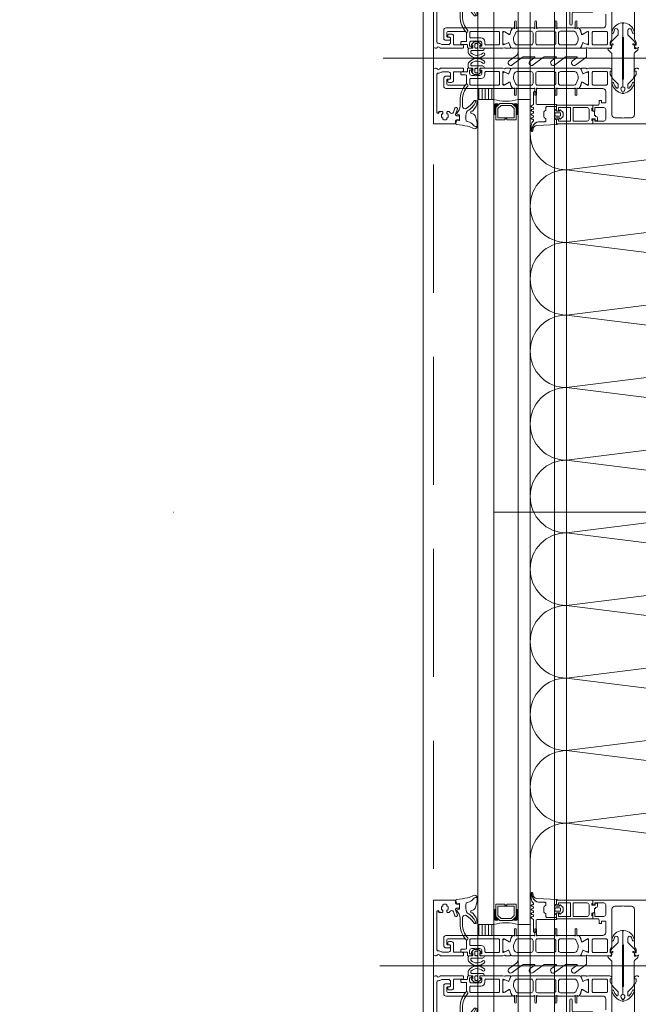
# Model space of a CAD drawing. Header units: millimetres. Extents: x 213386 to 459888, y 74252 to 208052.
# Tile 72 of 256: x 372837 to 373143, y 152288 to 152776. Entities that reach past the tile are written whole.
import ezdxf

# ---------------------------------------------------------------- set-up
doc = ezdxf.new("R2010")
doc.units = ezdxf.units.MM
doc.linetypes.add('ČERCHOVANÁ', pattern=[25.4, 12.7, -6.35, 0, -6.35])
doc.linetypes.add('ČÁRKOVANÁ', pattern=[19.05, 12.7, -6.35])
doc.layers.add('FASÁDA DETAILNÍ', color=255, linetype='Continuous', lineweight=0)
doc.layers.add('OSY', color=255, linetype='Continuous', lineweight=0)

# ---------------------------------------------------------------- blocks, each defined once
blk = doc.blocks.new('244748_a')
blk.add_lwpolyline([(8.32, -1.69, 0.082248), (6.34, -0.9, -1.09695), (6.94, -0.1, -0.315353), (11.26, -5.15, -0.480529), (10.87, -5.64), (4.27, -5.64), (4.08, -5.45), (-16.53, -5.45), (-16.72, -5.64), (-20.43, -5.64, 0.574019), (-21.93, -4.78), (-22.99, -5.4, 0.524827), (-22.99, -5.9), (-21.93, -6.52, 0.574021), (-20.43, -5.66), (-16.72, -5.66), (-16.53, -5.85), (4.08, -5.85), (4.27, -5.66), (10.87, -5.66, -0.480529), (11.26, -6.15, -0.326229), (6.88, -11.09, -1.09695), (6.28, -10.3, 0.081457), (8.32, -9.61, 0.599203), (7.48, -8.05), (5.52, -8.05, 0.198965), (5.17, -8.2), (2.22, -11.15), (0.93, -12.01, -0.738038), (0.51, -11.62), (0.87, -11, 1), (0.35, -10.7), (0, -11.3), (-0.98, -11.3, 0.619205), (-1.45, -12.06), (-1.28, -12.43, -0.808139), (-2.04, -13.04), (-3.63, -11.44, 0.198906), (-4.34, -11.15), (-14.99, -11.15, -0.198936), (-16.76, -10.42), (-18.98, -8.2, 0.198942), (-19.33, -8.05), (-20.67, -8.05, 0.500217), (-21.09, -8.73, 0.122037), (-18.5, -10.27, -1.093735), (-19.1, -11.07, -0.240768), (-23.7, -6.07, -0.106226), (-23.7, -5.23, -0.256232), (-19, -0.13, -1.093735), (-18.4, -0.92, 0.116856), (-21.09, -2.57, 0.500217), (-20.67, -3.25), (-19.33, -3.25, 0.198942), (-18.98, -3.1), (-16.75, -0.88, -0.198936), (-14.99, -0.15), (-4.34, -0.15, 0.198907), (-3.63, 0.14), (-2.04, 1.74, -0.808139), (-1.28, 1.13), (-1.45, 0.76, 0.619205), (-0.98, 0), (0, 0), (0.35, -0.6, 1), (0.87, -0.3), (0.51, 0.32, -0.738038), (0.93, 0.71), (2.22, -0.15), (5.17, -3.1, 0.198965), (5.52, -3.25), (7.48, -3.25, 0.599203)], format="xyb", close=True)
blk = doc.blocks.new('284336')
for points in [[(-0.7, -9.6), (-10, -9.6, 0.414511), (-10.51, -10.11), (-10.51, -15.51, -1), (-11.69, -15.51), (-11.69, -9.6), (-12.69, -8.95, -0.668884), (-12.6, -8.23), (-11.99, -8.01, 0.766384), (-11.99, -7.21), (-12.6, -6.99, -0.76831), (-12.6, -6.23), (-11.99, -6.01, 0.766384), (-11.99, -5.21), (-12.6, -4.99, -0.76831), (-12.6, -4.23), (-11.99, -4.01, 0.766384), (-11.99, -3.21), (-12.6, -2.99, -0.877523), (-12.5, -2.22), (-12.1, -2.22, 0.698129), (-11.83, -1.5, -0.220231), (-12.89, 0.78), (-12.89, 3.45, -0.157143), (-12.82, 3.68), (-12.69, 3.42, -0.067482), (-12.48, 2.53, 0.393136), (-8.66, -1.02), (-6.1, -1.02, -0.414214), (-5.61, -1.51), (-5.61, -2.22, -0.267949), (-5.85, -2.65), (-6.35, -2.93, 0.267949), (-6.61, -3.38), (-6.61, -5.84, 0.267949), (-6.35, -6.29), (-5.85, -6.57, -0.267949), (-5.61, -7), (-5.61, -8.11, 0.414215), (-5.1, -8.62), (-0.41, -8.62), (-0.41, -9.31, -0.414212), (-0.7, -9.6)], [(-0.41, 0), (-0.41, -2, 0.990243), (-0.4, -3.02), (0.9, -3.02, 0.414214), (1.21, -2.71), (1.21, -2.61, -0.668123), (1.71, -2.4), (2.75, -3.45, -0.199004), (2.89, -3.79), (2.89, -5.43, -0.199038), (2.75, -5.77), (1.71, -6.82, -0.668191), (1.21, -6.61), (1.21, -6.51, 0.414214), (0.9, -6.2), (-0.4, -6.2, 0.990269), (-0.41, -7.22), (-0.41, -8.6), (-5.1, -8.6, -0.414215), (-5.59, -8.11), (-5.59, -7, 0.267949), (-5.84, -6.56), (-6.34, -6.27, -0.267949), (-6.59, -5.84), (-6.59, -3.38, -0.267949), (-6.34, -2.95), (-5.84, -2.66, 0.267949), (-5.59, -2.22), (-5.59, -1.51, 0.414214), (-6.1, -1), (-8.66, -1, -0.393156), (-12.46, 2.53, 0.067572), (-12.67, 3.43), (-12.8, 3.7, -0.637545), (-12.12, 3.53), (-11.92, 2.53, 0.344315), (-10.06, 0.91), (0, 0.38, -0.406913), (0.39, 0), (-0.41, 0)], [(1.7, -4.31, 0.414235), (1.2, -3.81), (-0.7, -3.81, 0.414214), (-1.2, -4.31), (-1.2, -4.91, 0.414214), (-0.7, -5.41), (1.2, -5.41, 0.414235), (1.7, -4.91), (1.7, -4.31)]]:
    blk.add_lwpolyline(points, format="xyb", close=True)
blk = doc.blocks.new('nesystémový nástavec 18')
for p, q in [((-18, 6.8), (-18, 8.8)), ((-17.5, 9.3), (-15.36, 9.3)), ((-17, 6.3), (-17.5, 6.3)), ((-11, 8), (-17, 8)), ((-17, 8), (-17, 6.3)), ((-15.36, 9.3), (0, 9.3)), ((-11, 1.3), (-11, 8)), ((-2.8, 8), (-9.7, 8)), ((-9.7, 1.3), (-9.7, 8)), ((-1.8, 2.3), (-1.8, 7)), ((-0.5, 7.3), (-0.5, 6.8)), ((0, 9.3), (0, 7.8)), ((0, 6.3), (0.55, 6.3)), ((0.55, 6.3), (0.95, 5.9)), ((0.95, 5.9), (0.95, 4.8)), ((-18, 0.5), (-18, 1.8)), ((-17.5, 2.3), (-17, 2.3)), ((-1.8, 0), (-17.5, 0)), ((-17, 2.3), (-17, 1.3)), ((-17, 1.3), (-11, 1.3)), ((-9.7, 1.3), (-2.8, 1.3)), ((0, 0), (-1.8, 0)), ((-0.4, 2.23), (-0.5, 2.04)), ((-0.5, 2.04), (-0.5, 2)), ((1.2, 2.44), (0, 2.44)), ((0, 1.5), (0, 0)), ((0.95, 4.8), (0.95, 4.14)), ((0.95, 4.14), (1.2, 4.14)), ((1.2, 1.85), (1.2, 2.44)), ((1.4, 3.94), (1.4, 3.84)), ((1.6, 3.64), (1.6, 3.64)), ((1.8, 1.37), (1.7, 1.35)), ((2.25, 1.63), (1.8, 1.37)), ((2.4, 2.84), (2.4, 1.89))]:
    blk.add_line(p, q)
for centre, radius, start, end in [((-17.5, 8.8), 0.5, 90, 180), ((-17.5, 6.8), 0.5, 180.0012, 269.9988), ((-15.36, 9.8), 0.5, 270, 270.084), ((-2.8, 7), 1, 0, 90), ((0, 7.3), 0.5, 89.9955, 180.0071), ((0, 6.8), 0.5, 179.9949, 270.006), ((-17.5, 1.8), 0.5, 89.999, 180.0002), ((-17.5, 0.5), 0.5, 180, 270), ((-2.8, 2.3), 1, 270, 0), ((0, 2), 0.5, 179.9716, 270.0327), ((0, 1.94), 0.5, 89.9975, 144.0007), ((0.75, 4.8), 0.2, 359.9656, 0.0344), ((1.2, 3.94), 0.2, 359.9707, 90.0249), ((1.7, 1.85), 0.5, 179.9991, 270), ((1.6, 3.84), 0.2, 179.9737, 270.035), ((1.6, 2.84), 0.8, 0.0065, 89.9919), ((2.1, 1.89), 0.3, 299.9815, 0.0183)]:
    blk.add_arc(centre, radius, start, end)
blk = doc.blocks.new('433270')
blk.add_lwpolyline([(1, 0, 0.414364), (0, -1), (0, -1.4, 0.255924), (0.23, -1.83, -0.547723), (0.23, -3.17, 0.255924), (0, -3.6), (0, -14.6, 0.414214), (0.3, -14.9), (1.2, -14.9, 0.414214), (1.7, -14.4), (1.7, -10.3, -0.414214), (2, -10), (6, -10, 0.414248), (7, -9), (7, -7.7, 0.414179), (6.5, -7.2), (5.7, -7.2, 0.414232), (5.4, -7.5), (5.4, -8.2, -0.414198), (5.1, -8.5), (2.8, -8.5, -0.414204), (1.8, -7.5), (1.8, -4.49, -0.147432), (1.97, -3.94, 0.147461), (2.4, -2.5), (2.4, -2.3, -0.414214), (2.9, -1.8), (21.87, -1.8, -0.668178), (22.22, -2.65), (22.16, -2.72, 1), (21.59, -3.29), (21.52, -3.35, 0.198912), (21.38, -3.71), (21.38, -4.05, 0.414214), (22.08, -4.75), (22.38, -4.75, 0.576988), (22.64, -4.3, -0.311246), (24.56, -4.3, 0.576988), (24.82, -4.75), (25.3, -4.75, -0.260065), (25.3, -6.65), (24.82, -6.65, 0.576988), (24.56, -7.1, -0.311246), (22.64, -7.1, 0.576988), (22.38, -6.65), (22.08, -6.65, 0.414214), (21.38, -7.35), (21.38, -7.61, 0.267949), (21.63, -8.04), (21.89, -8.2, -0.637047), (21.73, -10), (19.83, -10.7, 0.315299), (19.5, -11.17), (19.5, -11.49, 0.520567), (20.17, -11.96), (22.83, -10.99, -0.520567), (23.5, -11.46), (23.5, -12.5, 0.414062), (24, -13), (25, -13, 0.414186), (25.5, -12.5), (25.5, -11.5, -0.414182), (26, -11), (27, -11, 0.414214), (27.5, -10.5), (27.5, -0.5, 0.414214), (27, 0), (1, 0)], format="xyb", close=True)
blk = doc.blocks.new('284325')
for points in [[(0.84, -5.23, -0.560316), (0.94, -4.73), (1.94, -4.36, 0.3153), (2.14, -4.08), (2.14, -1.89, 0.451558), (1.8, -1.59), (0.9, -1.7, -0.399586), (0.57, -1.46), (0.3, -0.07, -0.415977), (0.53, 0.29, 0.024107), (6.15, 1.24, 0.076636), (8.99, 2.34, -0.577615), (10.79, 1.3), (10.02, 1.37, 0.283171), (9.08, 0.9, -0.168429), (7.07, -0.74), (5.9, -1.16, 0.315302), (5.24, -2.1), (5.24, -4.21, 0.269719), (6.76, -6.82, -0.194797), (10.18, -11.53, -0.342663), (9.17, -11.17, 0.119207), (5.43, -7.59, 0.578571), (3.63, -8.62), (3.63, -11.77, 0.176415), (6.16, -18.72, -1), (5.24, -19.49, -0.176415), (2.43, -11.77), (2.43, -8.89, 0.208286), (0.84, -5.23)], [(8.95, -6.65), (10.32, -8.78, -0.134555), (10.79, -10.63, -0.339795), (10.19, -11.53, 0.194788), (6.76, -6.81, -0.269736), (5.25, -4.21), (5.25, -2.1, -0.315302), (5.9, -1.17), (7.07, -0.74, 0.168429), (9.09, 0.89, -0.283167), (10.01, 1.36), (10.79, 1.29), (10.79, -0.74, -0.070852), (10.71, -1.3), (9.95, -3.93, -0.241839), (9.08, -4.83), (7.93, -5.22, 0.836024), (8.08, -6.19), (8.11, -6.19, -0.255349), (8.95, -6.65)]]:
    blk.add_lwpolyline(points, format="xyb", close=True)
blk = doc.blocks.new('*U4004')
for points in [[(0, 0, 0.414243), (0.1, 0.1), (0, 0.9, -1.0001), (0.2, 0.9), (0.1, 0.1, 0.414228), (0.2, 0, 0.414228)], [(0.2, 0, 0.414243), (0.3, 0.1), (0.2, 0.9, -1.0001), (0.4, 0.9), (0.3, 0.1, 0.414228), (0.4, 0, 0.414228)], [(0.4, 0, 0.414243), (0.5, 0.1), (0.4, 0.9, -1.0001), (0.6, 0.9), (0.5, 0.1, 0.414228), (0.6, 0, 0.414228)], [(0.6, 0, 0.414243), (0.7, 0.1), (0.6, 0.9, -1.0001), (0.8, 0.9), (0.7, 0.1, 0.414228), (0.8, 0, 0.414228)], [(0.8, 0, 0.414243), (0.9, 0.1), (0.8, 0.9, -1.0001), (1, 0.9), (0.9, 0.1, 0.414228), (1, 0, 0.414228)], [(1, 0, 0.414243), (1.1, 0.1), (1, 0.9, -1.0001), (1.2, 0.9), (1.1, 0.1, 0.414228), (1.2, 0, 0.414228)], [(1.2, 0, 0.414243), (1.3, 0.1), (1.2, 0.9, -1.0001), (1.4, 0.9), (1.3, 0.1, 0.414228), (1.4, 0, 0.414228)], [(1.4, 0, 0.414243), (1.5, 0.1), (1.4, 0.9, -1.0001), (1.6, 0.9), (1.5, 0.1, 0.414228), (1.6, 0, 0.414228)], [(1.6, 0, 0.414243), (1.7, 0.1), (1.6, 0.9, -1.0001), (1.8, 0.9), (1.7, 0.1, 0.414228), (1.8, 0, 0.414228)], [(1.8, 0, 0.414243), (1.9, 0.1), (1.8001, 0.9, -1.0001), (2, 0.9), (1.9001, 0.1, 0.414228), (2, 0, 0.414228)]]:
    blk.add_lwpolyline(points, format="xyb")
blk = doc.blocks.new('288126')
for points in [[(-16.5, 0), (16.5, 0)], [(-21.36, -6.34), (-17.8, -3.69)], [(-14.71, -4.5), (-19.87, -8.34)], [(-17, -2.08), (-17, -0.5)], [(-8.83, -4.3), (-14.11, -4.3)], [(-10.96, -6.34), (-8.71, -4.66)], [(-4.31, -4.5), (-9.47, -8.34)], [(1.81, -4.3), (-3.71, -4.3)], [(-0.35, -6.36), (1.93, -4.66)], [(6.33, -4.5), (1.14, -8.37)], [(12.21, -4.3), (6.93, -4.3)], [(10.05, -6.36), (12.33, -4.66)], [(16.6, -4.6), (11.54, -8.37)], [(17, -0.5), (17, -3.8)]]:
    blk.add_lwpolyline(points)
for centre, radius, start, end in [((16.5, -0.5), 0.5, 0, 90), ((-16.5, -0.5), 0.5, 90, 180), ((16, -3.8), 1, 306.7059, 0), ((-20.61, -7.34), 1.25, 126.7059, 306.7059), ((-10.21, -7.34), 1.25, 126.7059, 306.7059), ((0.4, -7.37), 1.25, 126.7059, 306.7059), ((10.8, -7.37), 1.25, 126.7059, 306.7059)]:
    blk.add_arc(centre, radius, start, end)
at = {"extrusion": (0, 0, -1)}
for centre, radius, start, end in [((19, -2.08), 2, 180, 233.2941), ((14.11, -5.3), 1, 53.2941, 90), ((8.83, -4.5), 0.2, 90, 233.2941), ((3.71, -5.3), 1, 53.2941, 90), ((-1.81, -4.5), 0.2, 90, 233.2941), ((-6.93, -5.3), 1, 53.2941, 90), ((-12.21, -4.5), 0.2, 90, 233.2941)]:
    blk.add_arc(centre, radius, start, end, dxfattribs=at)
blk = doc.blocks.new('246426')
for points in [[(-1.84, 0.64), (-2.86, -0.38, 0.198926), (-3.15, -1.09), (-3.15, -2.31, 0.198926), (-2.86, -3.02), (-1.84, -4.04, 0.637051), (-1.5, -3.92), (-1.45, -3.4), (-0.3, -3.4, -0.41484), (0, -3.7), (0, -5.19, 0.414232), (0.5, -5.69), (2.14, -5.69, 0.071862), (2.2, -5.68, 0.157876), (3.73, -4.64, 0.360336), (3.48, 2.39, 0.964062), (2.54, 1.48, -0.403385), (2.25, -4.34, -0.190964), (2.11, -4.39), (1.7, -4.39, -0.414214), (1.2, -3.89), (1.2, 1.31, 0.414201), (0.2, 2.31), (0, 2.31), (0, 0.3, -0.414214), (-0.3, 0), (-1.45, 0), (-1.5, 0.52, 0.637051), (-1.84, 0.64)], [(-2.25, -1.4, -0.414214), (-1.85, -1), (-0.4, -1, -0.414214), (0, -1.4), (0, -2, -0.414214), (-0.4, -2.4), (-1.85, -2.4, -0.414214), (-2.25, -2), (-2.25, -1.4)]]:
    blk.add_lwpolyline(points, format="xyb", close=True)

msp = doc.modelspace()

# ---------------------------------------------------------------- hatches: boundary and pattern name
at = {"layer": 'FASÁDA DETAILNÍ'}
h = msp.add_hatch(dxfattribs=at)
h.set_pattern_fill('ANSI31', color=256, scale=0.5, angle=585)
h.set_pattern_definition([(270, (440451.9952, 142422.2332), (1.5875, -8e-16), [])])
h.paths.add_polyline_path([(373071.638, 152736.654), (373071.638, 152742.154), (373063.638, 152742.154), (373063.638, 152736.654)])
h = msp.add_hatch(dxfattribs=at)
h.set_pattern_fill('ANSI31', color=256, scale=0.5, angle=585)
h.set_pattern_definition([(270, (440451.9952, 142007.7333), (1.5875, -8e-16), [])])
h.paths.add_polyline_path([(373071.638, 152322.154), (373071.638, 152327.655), (373063.638, 152327.655), (373063.638, 152322.154)])

# ---------------------------------------------------------------- linework, layer by layer
for p, q in [((373036.638, 145492.154), (373036.638, 169172.154)), ((373063.638, 145492.154), (373063.638, 169172.154)), ((373071.638, 169172.154), (373071.638, 145492.154)), ((373083.638, 145492.154), (373083.638, 169172.154)), ((373089.638, 169172.154), (373089.638, 145492.154)), ((373101.638, 145492.154), (373101.638, 169172.154)), ((373107.638, 169172.154), (373107.638, 145492.154)), ((373016.692, 152757.154), (373384.93, 152757.154)), ((373063.638, 152327.655), (373063.638, 152736.654)), ((373063.638, 152736.654), (373071.638, 152736.654)), ((373071.638, 152736.654), (373071.638, 152327.655)), ((373083.638, 152327.655), (373083.638, 152736.654)), ((373089.638, 152736.654), (373083.638, 152736.654)), ((373089.638, 152736.654), (373089.638, 152327.655)), ((373071.638, 152327.655), (373063.638, 152327.655)), ((373089.638, 152327.655), (373083.638, 152327.655)), ((373340.762, 152307.154), (373015.071, 152307.154))]:
    msp.add_line(p, q, dxfattribs=at)
at = {"layer": 'FASÁDA DETAILNÍ', "linetype": 'ČÁRKOVANÁ', "ltscale": 5}
msp.add_line((373041.638, 145497.154), (373041.638, 169167.154), dxfattribs=at)
at = {"layer": 'FASÁDA DETAILNÍ'}
for points in [[(373127.138, 152778.955), (373127.138, 152773.656, -0.4141667), (373125.638, 152772.156), (373118.641, 152772.154), (373114.54, 152772.155, 0.5773503), (373114.194, 152771.555), (373114.692, 152770.692), (373115.12, 152769.199, 0.4887011), (373115.559, 152769.023), (373118.025, 152770.454), (373118.446, 152770.454, -0.4325656), (373118.641, 152770.254), (373118.641, 152763.95, -0.5483974), (373118.359, 152763.764), (373115.975, 152764.833, 0.4253361), (373115.708, 152764.725), (373114.892, 152762.702, 0.5315629), (373115.262, 152762.152), (373117.327, 152762.152, 0.2313061), (373117.563, 152762.268, -0.3061853), (373117.883, 152762.372), (373118.641, 152762.154), (373129.144, 152762.154, 0.4142136), (373130.144, 152763.154), (373130.144, 152763.654), (373129.344, 152763.654), (373129.344, 152765.154), (373130.004, 152766.298, 0.1316504), (373130.138, 152766.798), (373130.138, 152785.163, -0.4142136)], [(373141.338, 152785.163), (373141.338, 152766.798, 0.1316504), (373141.472, 152766.298), (373142.133, 152765.154), (373142.133, 152763.654), (373141.333, 152763.654), (373141.333, 152763.154, 0.4142136), (373142.333, 152762.154), (373142.838, 152762.154, 0.4142136), (373143.338, 152762.654)], [(373269.638, 152724.654), (373121.138, 152724.654, -0.4142136), (373120.638, 152725.154), (373120.638, 152726.454, -0.4142197), (373121.138, 152726.954), (373121.638, 152726.954), (373121.638, 152725.954), (373126.138, 152725.954, 0.4142136), (373127.138, 152726.954), (373127.138, 152731.654, 0.4142136), (373126.138, 152732.654), (373121.638, 152732.654), (373121.638, 152730.954), (373121.138, 152730.954, -0.4142012), (373120.638, 152731.454), (373120.638, 152733.454, -0.4142136), (373121.138, 152733.954), (373123.282, 152733.954, 0.4142136), (373123.782, 152734.454), (373123.782, 152736.254), (373125.033, 152736.254), (373125.033, 152735.054), (373126.838, 152735.054, 0.4142136), (373127.138, 152735.354), (373127.138, 152740.653, 0.4141667), (373125.638, 152742.153), (373118.641, 152742.154), (373114.54, 152742.154, -0.5773503), (373114.194, 152742.754), (373114.692, 152743.617), (373115.12, 152745.11, -0.4887011), (373115.559, 152745.286), (373118.025, 152743.854), (373118.446, 152743.854, 0.4325656), (373118.641, 152744.054), (373118.641, 152750.359, 0.5483974), (373118.359, 152750.545), (373115.975, 152749.476, -0.4253361), (373115.708, 152749.584), (373114.892, 152751.607, -0.5315629), (373115.262, 152752.157), (373117.327, 152752.157, -0.2313061), (373117.563, 152752.041, 0.3061853), (373117.883, 152751.937), (373118.641, 152752.154), (373129.144, 152752.154, -0.4142136), (373130.144, 152751.154), (373130.144, 152750.654), (373129.344, 152750.654), (373129.344, 152749.154), (373130.004, 152748.011, -0.1316504), (373130.138, 152747.511), (373130.138, 152729.146, 0.4142136), (373131.638, 152727.646), (373135.139, 152727.646, 0.3999851), (373136.139, 152727.646), (373139.838, 152727.646, 0.4142136), (373141.338, 152729.146), (373141.338, 152747.511, -0.1316504), (373141.472, 152748.011), (373142.133, 152749.154), (373142.133, 152750.654), (373141.333, 152750.654), (373141.333, 152751.154, -0.4142136), (373142.333, 152752.154), (373142.838, 152752.154, -0.4142136), (373143.338, 152751.654)], [(373269.638, 152339.654), (373121.138, 152339.654, 0.4142136), (373120.638, 152339.154), (373120.638, 152337.854, 0.4142197), (373121.138, 152337.354), (373121.638, 152337.354), (373121.638, 152338.354), (373126.138, 152338.354, -0.4142136), (373127.138, 152337.354), (373127.138, 152332.654, -0.4142136), (373126.138, 152331.654), (373121.638, 152331.654), (373121.638, 152333.354), (373121.138, 152333.354, 0.4142012), (373120.638, 152332.854), (373120.638, 152330.854, 0.4142136), (373121.138, 152330.354), (373123.282, 152330.354, -0.4142136), (373123.782, 152329.854), (373123.782, 152328.055), (373125.033, 152328.055), (373125.033, 152329.255), (373126.838, 152329.255, -0.4142136), (373127.138, 152328.955), (373127.138, 152323.656, -0.4141667), (373125.638, 152322.156), (373118.641, 152322.154), (373114.54, 152322.155, 0.5773503), (373114.194, 152321.555), (373114.692, 152320.692), (373115.12, 152319.199, 0.4887011), (373115.559, 152319.023), (373118.025, 152320.454), (373118.446, 152320.454, -0.4325656), (373118.641, 152320.254), (373118.641, 152313.95, -0.5483974), (373118.359, 152313.764), (373115.975, 152314.833, 0.4253361), (373115.708, 152314.725), (373114.892, 152312.702, 0.5315629), (373115.262, 152312.152), (373117.327, 152312.152, 0.2313061), (373117.563, 152312.268, -0.3061853), (373117.883, 152312.372), (373118.641, 152312.154), (373129.144, 152312.154, 0.4142136), (373130.144, 152313.154), (373130.144, 152313.654), (373129.344, 152313.654), (373129.344, 152315.154), (373130.004, 152316.298, 0.1316504), (373130.138, 152316.798), (373130.138, 152335.163, -0.4142136), (373131.638, 152336.663), (373135.139, 152336.663, -0.3999851), (373136.139, 152336.663), (373139.838, 152336.663, -0.4142136), (373141.338, 152335.163), (373141.338, 152316.798, 0.1316504), (373141.472, 152316.298), (373142.133, 152315.154), (373142.133, 152313.654), (373141.333, 152313.654), (373141.333, 152313.154, 0.4142136), (373142.333, 152312.154), (373142.838, 152312.154, 0.4142136), (373143.338, 152312.654)], [(373127.138, 152285.354), (373127.138, 152290.653, 0.4141667), (373125.638, 152292.153), (373118.641, 152292.154), (373114.54, 152292.154, -0.5773503), (373114.194, 152292.754), (373114.692, 152293.617), (373115.12, 152295.11, -0.4887011), (373115.559, 152295.286), (373118.025, 152293.854), (373118.446, 152293.854, 0.4325656), (373118.641, 152294.054), (373118.641, 152300.359, 0.5483974), (373118.359, 152300.545), (373115.975, 152299.476, -0.4253361), (373115.708, 152299.584), (373114.892, 152301.607, -0.5315629), (373115.262, 152302.157), (373117.327, 152302.157, -0.2313061), (373117.563, 152302.041, 0.3061853), (373117.883, 152301.937), (373118.641, 152302.154), (373129.144, 152302.154, -0.4142136), (373130.144, 152301.154), (373130.144, 152300.654), (373129.344, 152300.654), (373129.344, 152299.154), (373130.004, 152298.011, -0.1316504), (373130.138, 152297.511), (373130.138, 152279.146, 0.4142136)], [(373141.338, 152279.146), (373141.338, 152297.511, -0.1316504), (373141.472, 152298.011), (373142.133, 152299.154), (373142.133, 152300.654), (373141.333, 152300.654), (373141.333, 152301.154, -0.4142136), (373142.333, 152302.154), (373142.838, 152302.154, -0.4142136), (373143.338, 152301.654)]]:
    msp.add_lwpolyline(points, format="xyb", dxfattribs=at)
for points in [[(373114.299, 152762.154), (373102.388, 152762.154), (373080.477, 152762.154, -0.3058367), (373080.014, 152762.467), (373079.091, 152764.755, 0.4253361), (373078.824, 152764.862), (373077.205, 152764.146, -0.5437525), (373076.148, 152764.83), (373076.148, 152769.734, -0.5781822), (373077.05, 152770.253), (373079.241, 152768.992, 0.4885049), (373079.68, 152769.169), (373080.115, 152770.683), (373080.877, 152772.004, -0.2824777), (373081.153, 152772.154), (373081.598, 152772.154, 1.4470094), (373081.948, 152772.286), (373081.948, 152775.254, -1), (373082.748, 152775.254), (373082.748, 152772.286, 1.4470094), (373083.099, 152772.153), (373091.638, 152772.154, 1.4470094), (373091.988, 152772.286), (373091.988, 152775.254, -1), (373092.788, 152775.254), (373092.788, 152772.286, 1.4470094), (373093.139, 152772.153), (373101.638, 152772.154, 1.4470094), (373101.988, 152772.286), (373101.988, 152775.254, -1), (373102.788, 152775.254), (373102.788, 152772.286, 1.4470094), (373103.139, 152772.153), (373111.678, 152772.154, 1.4470094), (373112.028, 152772.286), (373112.028, 152775.254, -1), (373112.828, 152775.254), (373112.828, 152772.286, 1.4470094), (373113.179, 152772.153), (373113.624, 152772.154, -0.2824777), (373113.9, 152772.004), (373114.662, 152770.683), (373115.096, 152769.169, 0.4885049), (373115.535, 152768.992), (373117.727, 152770.253, -0.5781822), (373118.628, 152769.734), (373118.628, 152764.83, -0.5437525), (373117.572, 152764.146), (373115.953, 152764.862, 0.4253361), (373115.686, 152764.755), (373114.763, 152762.467, -0.3058367), (373114.299, 152762.154)], [(373076.138, 152762.154), (373065.139, 152762.154, -0.4144257), (373064.638, 152762.654), (373064.638, 152763.148), (373065.638, 152763.148), (373065.638, 152764.648, 0.4142136), (373064.638, 152765.648), (373063.138, 152765.648, 0.3999851), (373062.138, 152765.648), (373060.638, 152765.648, 0.4142136), (373059.638, 152764.648), (373059.638, 152763.154), (373060.638, 152763.154), (373060.638, 152762.654, -0.4144559), (373060.138, 152762.154), (373058.838, 152762.156, -0.4139712), (373058.538, 152762.456), (373058.538, 152763.654, 0.4142136), (373058.238, 152763.954), (373055.238, 152763.954), (373055.238, 152764.954, -0.4142136), (373055.738, 152765.454), (373057.638, 152765.454, 0.4142136), (373058.138, 152765.954), (373058.138, 152769.454, 0.4142056), (373057.138, 152770.454), (373048.838, 152770.455, 0.4142063), (373048.338, 152769.955), (373048.338, 152768.054, 0.414219), (373048.838, 152767.554), (373049.638, 152767.554, -0.4142136), (373050.138, 152767.054), (373050.138, 152766.554, -0.4142136), (373049.638, 152766.054), (373047.838, 152766.054, -0.4142136), (373046.838, 152767.054), (373046.838, 152771.154, -0.4142136), (373047.838, 152772.154), (373076.138, 152772.154), (373080.238, 152772.155, -0.5773503), (373080.585, 152771.555), (373080.086, 152770.692), (373079.659, 152769.199, -0.4887011), (373079.219, 152769.023), (373076.754, 152770.454), (373076.333, 152770.454, 0.4325656), (373076.138, 152770.254), (373076.138, 152763.95, 0.5483974), (373076.42, 152763.764), (373078.804, 152764.833, -0.4253361), (373079.071, 152764.725), (373079.887, 152762.702, -0.5315625), (373079.516, 152762.152), (373077.452, 152762.152, -0.2313061), (373077.216, 152762.268, 0.3061853), (373076.896, 152762.372), (373076.138, 152762.154)], [(373073.938, 152770.454), (373060.238, 152770.454, 0.4142136), (373059.738, 152769.954), (373059.738, 152767.748, 0.4142136), (373060.238, 152767.248), (373065.208, 152767.248, -0.4111388), (373067.238, 152765.248), (373067.238, 152764.254, 0.4142136), (373067.738, 152763.754), (373073.938, 152763.754, 0.4142136), (373074.438, 152764.254), (373074.438, 152769.954, 0.4142136), (373073.938, 152770.454)], [(373083.188, 152763.753), (373090.088, 152763.753, 0.4142178), (373091.088, 152764.753), (373091.088, 152769.554, 0.4142178), (373090.088, 152770.554), (373083.726, 152770.554, 0.305619), (373082.336, 152769.616), (373081.557, 152767.692, 0.1764286), (373081.485, 152765.64), (373081.761, 152764.79, 0.3249157), (373083.188, 152763.753)], [(373093.388, 152763.753), (373101.388, 152763.753, 0.4142136), (373102.388, 152764.753), (373102.388, 152769.554, 0.4142136), (373101.388, 152770.554), (373093.388, 152770.554, 0.4142136), (373092.388, 152769.554), (373092.388, 152764.753, 0.4142136), (373093.388, 152763.753)], [(373104.688, 152763.753), (373111.589, 152763.753, 0.3249157), (373113.015, 152764.79), (373113.291, 152765.64, 0.1764286), (373113.219, 152767.692), (373112.441, 152769.616, 0.305619), (373111.05, 152770.554), (373104.688, 152770.554, 0.4142178), (373103.688, 152769.554), (373103.688, 152764.753, 0.4142178), (373104.688, 152763.753)], [(373127.938, 152764.255, -0.4142136), (373127.438, 152763.755), (373120.938, 152763.755, -0.4142136), (373120.438, 152764.255), (373120.438, 152769.955, -0.4142136), (373120.938, 152770.455), (373127.438, 152770.455, -0.4142136), (373127.938, 152769.955), (373127.938, 152764.255)], [(373076.138, 152752.154), (373065.139, 152752.154, 0.4144257), (373064.638, 152751.654), (373064.638, 152751.161), (373065.638, 152751.161), (373065.638, 152749.661, -0.4142136), (373064.638, 152748.661), (373063.138, 152748.661, -0.3999851), (373062.138, 152748.661), (373060.638, 152748.661, -0.4142136), (373059.638, 152749.661), (373059.638, 152751.154), (373060.638, 152751.154), (373060.638, 152751.654, 0.4144559), (373060.138, 152752.154), (373058.838, 152752.153, 0.4139712), (373058.538, 152751.853), (373058.538, 152750.655, -0.4142136), (373058.238, 152750.355), (373055.238, 152750.355), (373055.238, 152749.355, 0.4142136), (373055.738, 152748.855), (373057.638, 152748.855, -0.4142136), (373058.138, 152748.355), (373058.138, 152744.855, -0.4142056), (373057.138, 152743.855), (373048.838, 152743.854, -0.4142063), (373048.338, 152744.354), (373048.338, 152746.254, -0.414219), (373048.838, 152746.754), (373049.638, 152746.754, 0.4142136), (373050.138, 152747.254), (373050.138, 152747.754, 0.4142136), (373049.638, 152748.254), (373047.838, 152748.254, 0.4142136), (373046.838, 152747.254), (373046.838, 152743.154, 0.4142136), (373047.838, 152742.154), (373076.138, 152742.154), (373080.238, 152742.154, 0.5773503), (373080.585, 152742.754), (373080.086, 152743.617), (373079.659, 152745.11, 0.4887011), (373079.219, 152745.286), (373076.754, 152743.854), (373076.333, 152743.854, -0.4325656), (373076.138, 152744.054), (373076.138, 152750.359, -0.5483974), (373076.42, 152750.545), (373078.804, 152749.476, 0.4253361), (373079.071, 152749.584), (373079.887, 152751.607, 0.5315625), (373079.516, 152752.157), (373077.452, 152752.157, 0.2313061), (373077.216, 152752.041, -0.3061853), (373076.896, 152751.937), (373076.138, 152752.154)], [(373073.938, 152743.854), (373060.238, 152743.854, -0.4142136), (373059.738, 152744.354), (373059.738, 152746.561, -0.4142136), (373060.238, 152747.061), (373065.208, 152747.061, 0.4111388), (373067.238, 152749.061), (373067.238, 152750.054, -0.4142136), (373067.738, 152750.554), (373073.938, 152750.554, -0.4142136), (373074.438, 152750.054), (373074.438, 152744.354, -0.4142136), (373073.938, 152743.854)], [(373114.299, 152752.154), (373102.388, 152752.155), (373080.477, 152752.154, 0.3058367), (373080.014, 152751.842), (373079.091, 152749.554, -0.4253361), (373078.824, 152749.447), (373077.205, 152750.163, 0.5437525), (373076.148, 152749.479), (373076.148, 152744.574, 0.5781822), (373077.05, 152744.056), (373079.241, 152745.317, -0.4885049), (373079.68, 152745.14), (373080.115, 152743.626), (373080.877, 152742.305, 0.2824777), (373081.153, 152742.155), (373081.598, 152742.155, -1.4470094), (373081.948, 152742.023), (373081.948, 152739.055, 1), (373082.748, 152739.055), (373082.748, 152742.023, -1.4470094), (373083.099, 152742.156), (373091.638, 152742.155, -1.4470094), (373091.988, 152742.023), (373091.988, 152739.055, 1), (373092.788, 152739.055), (373092.788, 152742.023, -1.4470094), (373093.139, 152742.156), (373101.638, 152742.155, -1.4470094), (373101.988, 152742.023), (373101.988, 152739.055, 1), (373102.788, 152739.055), (373102.788, 152742.023, -1.4470094), (373103.139, 152742.156), (373111.678, 152742.155, -1.4470094), (373112.028, 152742.023), (373112.028, 152739.055, 1), (373112.828, 152739.055), (373112.828, 152742.023, -1.4470094), (373113.179, 152742.156), (373113.624, 152742.155, 0.2824777), (373113.9, 152742.305), (373114.662, 152743.626), (373115.096, 152745.14, -0.4885049), (373115.535, 152745.317), (373117.727, 152744.056, 0.5781822), (373118.628, 152744.574), (373118.628, 152749.479, 0.5437525), (373117.572, 152750.163), (373115.953, 152749.447, -0.4253361), (373115.686, 152749.554), (373114.763, 152751.842, 0.3058367), (373114.299, 152752.154)], [(373083.188, 152750.555), (373090.088, 152750.556, -0.4142178), (373091.088, 152749.556), (373091.088, 152744.755, -0.4142178), (373090.088, 152743.755), (373083.726, 152743.755, -0.305619), (373082.336, 152744.693), (373081.557, 152746.617, -0.1764286), (373081.485, 152748.669), (373081.761, 152749.519, -0.3249157), (373083.188, 152750.555)], [(373093.388, 152750.555), (373101.388, 152750.555, -0.4142136), (373102.388, 152749.555), (373102.388, 152744.755, -0.4142136), (373101.388, 152743.755), (373093.388, 152743.755, -0.4142136), (373092.388, 152744.755), (373092.388, 152749.555, -0.4142136), (373093.388, 152750.555)], [(373104.688, 152750.556), (373111.589, 152750.555, -0.3249157), (373113.015, 152749.519), (373113.291, 152748.669, -0.1764286), (373113.219, 152746.617), (373112.441, 152744.693, -0.305619), (373111.05, 152743.755), (373104.688, 152743.755, -0.4142178), (373103.688, 152744.755), (373103.688, 152749.556, -0.4142178), (373104.688, 152750.556)], [(373127.938, 152750.054, 0.4142136), (373127.438, 152750.554), (373120.938, 152750.554, 0.4142136), (373120.438, 152750.054), (373120.438, 152744.354, 0.4142136), (373120.938, 152743.854), (373127.438, 152743.854, 0.4142136), (373127.938, 152744.354), (373127.938, 152750.054)], [(373114.299, 152312.154), (373102.388, 152312.154), (373080.477, 152312.154, -0.3058367), (373080.014, 152312.467), (373079.091, 152314.755, 0.4253361), (373078.824, 152314.862), (373077.205, 152314.146, -0.5437525), (373076.148, 152314.83), (373076.148, 152319.734, -0.5781822), (373077.05, 152320.253), (373079.241, 152318.992, 0.4885049), (373079.68, 152319.169), (373080.115, 152320.683), (373080.877, 152322.004, -0.2824777), (373081.153, 152322.154), (373081.598, 152322.154, 1.4470094), (373081.948, 152322.286), (373081.948, 152325.254, -1), (373082.748, 152325.254), (373082.748, 152322.286, 1.4470094), (373083.099, 152322.153), (373091.638, 152322.154, 1.4470094), (373091.988, 152322.286), (373091.988, 152325.254, -1), (373092.788, 152325.254), (373092.788, 152322.286, 1.4470094), (373093.139, 152322.153), (373101.638, 152322.154, 1.4470094), (373101.988, 152322.286), (373101.988, 152325.254, -1), (373102.788, 152325.254), (373102.788, 152322.286, 1.4470094), (373103.139, 152322.153), (373111.678, 152322.154, 1.4470094), (373112.028, 152322.286), (373112.028, 152325.254, -1), (373112.828, 152325.254), (373112.828, 152322.286, 1.4470094), (373113.179, 152322.153), (373113.624, 152322.154, -0.2824777), (373113.9, 152322.004), (373114.662, 152320.683), (373115.096, 152319.169, 0.4885049), (373115.535, 152318.992), (373117.727, 152320.253, -0.5781822), (373118.628, 152319.734), (373118.628, 152314.83, -0.5437525), (373117.572, 152314.146), (373115.953, 152314.862, 0.4253361), (373115.686, 152314.755), (373114.763, 152312.467, -0.3058367), (373114.299, 152312.154)], [(373076.138, 152312.154), (373065.139, 152312.154, -0.4144257), (373064.638, 152312.654), (373064.638, 152313.148), (373065.638, 152313.148), (373065.638, 152314.648, 0.4142136), (373064.638, 152315.648), (373063.138, 152315.648, 0.3999851), (373062.138, 152315.648), (373060.638, 152315.648, 0.4142136), (373059.638, 152314.648), (373059.638, 152313.154), (373060.638, 152313.154), (373060.638, 152312.654, -0.4144559), (373060.138, 152312.154), (373058.838, 152312.156, -0.4139712), (373058.538, 152312.456), (373058.538, 152313.654, 0.4142136), (373058.238, 152313.954), (373055.238, 152313.954), (373055.238, 152314.954, -0.4142136), (373055.738, 152315.454), (373057.638, 152315.454, 0.4142136), (373058.138, 152315.954), (373058.138, 152319.454, 0.4142056), (373057.138, 152320.454), (373048.838, 152320.455, 0.4142063), (373048.338, 152319.955), (373048.338, 152318.054, 0.414219), (373048.838, 152317.554), (373049.638, 152317.554, -0.4142136), (373050.138, 152317.054), (373050.138, 152316.554, -0.4142136), (373049.638, 152316.054), (373047.838, 152316.054, -0.4142136), (373046.838, 152317.054), (373046.838, 152321.154, -0.4142136), (373047.838, 152322.154), (373076.138, 152322.154), (373080.238, 152322.155, -0.5773503), (373080.585, 152321.555), (373080.086, 152320.692), (373079.659, 152319.199, -0.4887011), (373079.219, 152319.023), (373076.754, 152320.454), (373076.333, 152320.454, 0.4325656), (373076.138, 152320.254), (373076.138, 152313.95, 0.5483974), (373076.42, 152313.764), (373078.804, 152314.833, -0.4253361), (373079.071, 152314.725), (373079.887, 152312.702, -0.5315625), (373079.516, 152312.152), (373077.452, 152312.152, -0.2313061), (373077.216, 152312.268, 0.3061853), (373076.896, 152312.372), (373076.138, 152312.154)], [(373073.938, 152320.454), (373060.238, 152320.454, 0.4142136), (373059.738, 152319.954), (373059.738, 152317.748, 0.4142136), (373060.238, 152317.248), (373065.208, 152317.248, -0.4111388), (373067.238, 152315.248), (373067.238, 152314.254, 0.4142136), (373067.738, 152313.754), (373073.938, 152313.754, 0.4142136), (373074.438, 152314.254), (373074.438, 152319.954, 0.4142136), (373073.938, 152320.454)], [(373083.188, 152313.753), (373090.088, 152313.753, 0.4142178), (373091.088, 152314.753), (373091.088, 152319.554, 0.4142178), (373090.088, 152320.554), (373083.726, 152320.554, 0.305619), (373082.336, 152319.616), (373081.557, 152317.692, 0.1764286), (373081.485, 152315.64), (373081.761, 152314.79, 0.3249157), (373083.188, 152313.753)], [(373093.388, 152313.753), (373101.388, 152313.753, 0.4142136), (373102.388, 152314.753), (373102.388, 152319.554, 0.4142136), (373101.388, 152320.554), (373093.388, 152320.554, 0.4142136), (373092.388, 152319.554), (373092.388, 152314.753, 0.4142136), (373093.388, 152313.753)], [(373104.688, 152313.753), (373111.589, 152313.753, 0.3249157), (373113.015, 152314.79), (373113.291, 152315.64, 0.1764286), (373113.219, 152317.692), (373112.441, 152319.616, 0.305619), (373111.05, 152320.554), (373104.688, 152320.554, 0.4142178), (373103.688, 152319.554), (373103.688, 152314.753, 0.4142178), (373104.688, 152313.753)], [(373127.938, 152314.255, -0.4142136), (373127.438, 152313.755), (373120.938, 152313.755, -0.4142136), (373120.438, 152314.255), (373120.438, 152319.955, -0.4142136), (373120.938, 152320.455), (373127.438, 152320.455, -0.4142136), (373127.938, 152319.955), (373127.938, 152314.255)], [(373076.138, 152302.154), (373065.139, 152302.154, 0.4144257), (373064.638, 152301.654), (373064.638, 152301.161), (373065.638, 152301.161), (373065.638, 152299.661, -0.4142136), (373064.638, 152298.661), (373063.138, 152298.661, -0.3999851), (373062.138, 152298.661), (373060.638, 152298.661, -0.4142136), (373059.638, 152299.661), (373059.638, 152301.154), (373060.638, 152301.154), (373060.638, 152301.654, 0.4144559), (373060.138, 152302.154), (373058.838, 152302.153, 0.4139712), (373058.538, 152301.853), (373058.538, 152300.655, -0.4142136), (373058.238, 152300.355), (373055.238, 152300.355), (373055.238, 152299.355, 0.4142136), (373055.738, 152298.855), (373057.638, 152298.855, -0.4142136), (373058.138, 152298.355), (373058.138, 152294.855, -0.4142056), (373057.138, 152293.855), (373048.838, 152293.854, -0.4142063), (373048.338, 152294.354), (373048.338, 152296.254, -0.414219), (373048.838, 152296.754), (373049.638, 152296.754, 0.4142136), (373050.138, 152297.254), (373050.138, 152297.754, 0.4142136), (373049.638, 152298.254), (373047.838, 152298.254, 0.4142136), (373046.838, 152297.254), (373046.838, 152293.154, 0.4142136), (373047.838, 152292.154), (373076.138, 152292.154), (373080.238, 152292.154, 0.5773503), (373080.585, 152292.754), (373080.086, 152293.617), (373079.659, 152295.11, 0.4887011), (373079.219, 152295.286), (373076.754, 152293.854), (373076.333, 152293.854, -0.4325656), (373076.138, 152294.054), (373076.138, 152300.359, -0.5483974), (373076.42, 152300.545), (373078.804, 152299.476, 0.4253361), (373079.071, 152299.584), (373079.887, 152301.607, 0.5315625), (373079.516, 152302.157), (373077.452, 152302.157, 0.2313061), (373077.216, 152302.041, -0.3061853), (373076.896, 152301.937), (373076.138, 152302.154)], [(373073.938, 152293.854), (373060.238, 152293.854, -0.4142136), (373059.738, 152294.354), (373059.738, 152296.561, -0.4142136), (373060.238, 152297.061), (373065.208, 152297.061, 0.4111388), (373067.238, 152299.061), (373067.238, 152300.054, -0.4142136), (373067.738, 152300.554), (373073.938, 152300.554, -0.4142136), (373074.438, 152300.054), (373074.438, 152294.354, -0.4142136), (373073.938, 152293.854)], [(373114.299, 152302.154), (373102.388, 152302.155), (373080.477, 152302.154, 0.3058367), (373080.014, 152301.842), (373079.091, 152299.554, -0.4253361), (373078.824, 152299.447), (373077.205, 152300.163, 0.5437525), (373076.148, 152299.479), (373076.148, 152294.574, 0.5781822), (373077.05, 152294.056), (373079.241, 152295.317, -0.4885049), (373079.68, 152295.14), (373080.115, 152293.626), (373080.877, 152292.305, 0.2824777), (373081.153, 152292.155), (373081.598, 152292.155, -1.4470094), (373081.948, 152292.023), (373081.948, 152289.055, 1), (373082.748, 152289.055), (373082.748, 152292.023, -1.4470094), (373083.099, 152292.156), (373091.638, 152292.155, -1.4470094), (373091.988, 152292.023), (373091.988, 152289.055, 1), (373092.788, 152289.055), (373092.788, 152292.023, -1.4470094), (373093.139, 152292.156), (373101.638, 152292.155, -1.4470094), (373101.988, 152292.023), (373101.988, 152289.055, 1), (373102.788, 152289.055), (373102.788, 152292.023, -1.4470094), (373103.139, 152292.156), (373111.678, 152292.155, -1.4470094), (373112.028, 152292.023), (373112.028, 152289.055, 1), (373112.828, 152289.055), (373112.828, 152292.023, -1.4470094), (373113.179, 152292.156), (373113.624, 152292.155, 0.2824777), (373113.9, 152292.305), (373114.662, 152293.626), (373115.096, 152295.14, -0.4885049), (373115.535, 152295.317), (373117.727, 152294.056, 0.5781822), (373118.628, 152294.574), (373118.628, 152299.479, 0.5437525), (373117.572, 152300.163), (373115.953, 152299.447, -0.4253361), (373115.686, 152299.554), (373114.763, 152301.842, 0.3058367), (373114.299, 152302.154)], [(373083.188, 152300.555), (373090.088, 152300.556, -0.4142178), (373091.088, 152299.556), (373091.088, 152294.755, -0.4142178), (373090.088, 152293.755), (373083.726, 152293.755, -0.305619), (373082.336, 152294.693), (373081.557, 152296.617, -0.1764286), (373081.485, 152298.669), (373081.761, 152299.519, -0.3249157), (373083.188, 152300.555)], [(373093.388, 152300.555), (373101.388, 152300.555, -0.4142136), (373102.388, 152299.555), (373102.388, 152294.755, -0.4142136), (373101.388, 152293.755), (373093.388, 152293.755, -0.4142136), (373092.388, 152294.755), (373092.388, 152299.555, -0.4142136), (373093.388, 152300.555)], [(373104.688, 152300.556), (373111.589, 152300.555, -0.3249157), (373113.015, 152299.519), (373113.291, 152298.669, -0.1764286), (373113.219, 152296.617), (373112.441, 152294.693, -0.305619), (373111.05, 152293.755), (373104.688, 152293.755, -0.4142178), (373103.688, 152294.755), (373103.688, 152299.556, -0.4142178), (373104.688, 152300.556)], [(373127.938, 152300.054, 0.4142136), (373127.438, 152300.554), (373120.938, 152300.554, 0.4142136), (373120.438, 152300.054), (373120.438, 152294.354, 0.4142136), (373120.938, 152293.854), (373127.438, 152293.854, 0.4142136), (373127.938, 152294.354), (373127.938, 152300.054)]]:
    msp.add_lwpolyline(points, format="xyb", close=True, dxfattribs=at)
for points in [[(373063.638, 152736.654), (373063.638, 152742.154), (373071.638, 152742.154), (373071.638, 152736.654)], [(373082.638, 152726.654), (373082.638, 152732.654), (373080.638, 152734.654), (373074.638, 152734.654), (373072.638, 152732.654), (373072.638, 152726.654), (373077.138, 152726.654), (373077.138, 152727.154), (373078.138, 152727.154), (373078.138, 152726.654)], [(373073.638, 152727.654), (373081.638, 152727.654), (373081.638, 152732.24), (373080.224, 152733.654), (373075.191, 152733.654), (373073.638, 152732.24)], [(373082.638, 152337.655), (373082.638, 152331.655), (373080.638, 152329.655), (373074.638, 152329.655), (373072.638, 152331.655), (373072.638, 152337.655), (373077.138, 152337.655), (373077.138, 152337.155), (373078.138, 152337.155), (373078.138, 152337.655)], [(373073.638, 152336.655), (373081.638, 152336.655), (373081.638, 152332.069), (373080.224, 152330.655), (373075.191, 152330.655), (373073.638, 152332.069)], [(373063.638, 152322.154), (373063.638, 152327.655), (373071.638, 152327.655), (373071.638, 152322.154)]]:
    msp.add_lwpolyline(points, close=True, dxfattribs=at)
for centre, radius, start, end in [((373077.638, 152758.546), 22.699, 254.67278, 285.32722), ((373072.99, 152731.104), 3.546, 67.29382, 112.40905), ((373072.876, 152731.47), 2.897, 65.30667, 115.29515), ((373072.708, 152731.819), 2.248, 61.52734, 118.40281), ((373072.563, 152732.063), 1.712, 57.29495, 122.68565), ((373072.424, 152732.224), 1.263, 51.96563, 128.49956), ((373072.276, 152732.314), 0.879, 43.99491, 136.49644), ((373082.287, 152731.104), 3.546, 67.59095, 112.70618), ((373082.401, 152731.47), 2.897, 64.70485, 114.69333), ((373082.569, 152731.819), 2.248, 61.59719, 118.47266), ((373082.714, 152732.063), 1.712, 57.31435, 122.70505), ((373082.852, 152732.224), 1.263, 51.50044, 128.03437), ((373083, 152732.314), 0.879, 43.50356, 136.00509), ((373072.138, 152732.302), 0.596, 33.03656, 146.96344), ((373072.138, 152732.009), 0.596, 33.03656, 146.96344), ((373072.138, 152731.717), 0.596, 33.03656, 146.96344), ((373072.138, 152731.424), 0.596, 33.03656, 146.96344), ((373072.138, 152731.132), 0.596, 33.03656, 146.96344), ((373072.138, 152730.839), 0.596, 33.03656, 146.96344), ((373072.138, 152730.547), 0.596, 33.03656, 146.96344), ((373072.138, 152730.254), 0.596, 33.03656, 146.96344), ((373072.138, 152729.962), 0.596, 33.03656, 146.96344), ((373072.138, 152729.669), 0.596, 33.03656, 146.96344), ((373072.138, 152729.377), 0.596, 33.03656, 146.96344), ((373072.138, 152729.084), 0.596, 33.03656, 146.96344), ((373072.138, 152728.792), 0.596, 33.03656, 146.96344), ((373083.138, 152732.302), 0.596, 33.03656, 146.96344), ((373083.138, 152732.009), 0.596, 33.03656, 146.96344), ((373083.138, 152731.717), 0.596, 33.03656, 146.96344), ((373083.138, 152731.424), 0.596, 33.03656, 146.96344), ((373083.138, 152731.132), 0.596, 33.03656, 146.96344), ((373083.138, 152730.839), 0.596, 33.03656, 146.96344), ((373083.138, 152730.547), 0.596, 33.03656, 146.96344), ((373083.138, 152730.254), 0.596, 33.03656, 146.96344), ((373083.138, 152729.962), 0.596, 33.03656, 146.96344), ((373083.138, 152729.669), 0.596, 33.03656, 146.96344), ((373083.138, 152729.377), 0.596, 33.03656, 146.96344), ((373083.138, 152729.084), 0.596, 33.03656, 146.96344), ((373083.138, 152728.792), 0.596, 33.03656, 146.96344), ((373072.138, 152335.517), 0.596, 213.03656, 326.96344), ((373072.138, 152335.225), 0.596, 213.03656, 326.96344), ((373072.138, 152334.932), 0.596, 213.03656, 326.96344), ((373072.138, 152334.64), 0.596, 213.03656, 326.96344), ((373072.138, 152334.347), 0.596, 213.03656, 326.96344), ((373072.138, 152334.055), 0.596, 213.03656, 326.96344), ((373072.138, 152333.762), 0.596, 213.03656, 326.96344), ((373072.138, 152333.47), 0.596, 213.03656, 326.96344), ((373072.138, 152333.177), 0.596, 213.03656, 326.96344), ((373083.138, 152335.517), 0.596, 213.03656, 326.96344), ((373083.138, 152335.225), 0.596, 213.03656, 326.96344), ((373083.138, 152334.932), 0.596, 213.03656, 326.96344), ((373083.138, 152334.64), 0.596, 213.03656, 326.96344), ((373083.138, 152334.347), 0.596, 213.03656, 326.96344), ((373083.138, 152334.055), 0.596, 213.03656, 326.96344), ((373083.138, 152333.762), 0.596, 213.03656, 326.96344), ((373083.138, 152333.47), 0.596, 213.03656, 326.96344), ((373083.138, 152333.177), 0.596, 213.03656, 326.96344), ((373072.138, 152332.885), 0.596, 213.03656, 326.96344), ((373072.138, 152332.592), 0.596, 213.03656, 326.96344), ((373072.138, 152332.3), 0.596, 213.03656, 326.96344), ((373072.138, 152332.007), 0.596, 213.03656, 326.96344), ((373072.276, 152331.995), 0.879, 223.50356, 316.00509), ((373072.424, 152332.085), 1.263, 231.50044, 308.03437), ((373072.563, 152332.246), 1.712, 237.31435, 302.70505), ((373072.708, 152332.49), 2.248, 241.59719, 298.47266), ((373072.876, 152332.839), 2.897, 244.70485, 294.69333), ((373072.99, 152333.205), 3.546, 247.59095, 292.70618), ((373077.638, 152305.763), 22.699, 74.67278, 105.32722), ((373082.287, 152333.205), 3.546, 247.29382, 292.40905), ((373082.401, 152332.839), 2.897, 245.30667, 295.29515), ((373082.569, 152332.49), 2.248, 241.52734, 298.40281), ((373082.714, 152332.246), 1.712, 237.29495, 302.68565), ((373082.852, 152332.085), 1.263, 231.96563, 308.49956), ((373083, 152331.995), 0.879, 223.99491, 316.49644), ((373083.138, 152332.885), 0.596, 213.03656, 326.96344), ((373083.138, 152332.592), 0.596, 213.03656, 326.96344), ((373083.138, 152332.3), 0.596, 213.03656, 326.96344), ((373083.138, 152332.007), 0.596, 213.03656, 326.96344)]:
    msp.add_arc(centre, radius, start, end, dxfattribs=at)
at = {"layer": 'OSY', "linetype": 'ČERCHOVANÁ', "ltscale": 25}
msp.add_line((400063.194, 152532.154), (372424.222, 152532.154), dxfattribs=at)

# ---------------------------------------------------------------- block references
at = {"layer": 'FASÁDA DETAILNÍ'}
for name, p in [('284325', (373052.498, 152789.654)), ('284336', (373121.048, 152789.654)), ('288126', (373100.628, 152762.154)), ('nesystémový nástavec 18', (373120.638, 152724.654)), ('284336', (373103.048, 152339.654)), ('284325', (373052.498, 152339.654)), ('288126', (373100.628, 152312.154))]:
    msp.add_blockref(name, p, dxfattribs=at)
for name, p, rotation in [('433270', (373041.638, 152762.154), 90), ('246426', (373064.638, 152762.15), 270), ('433270', (373041.638, 152312.154), 90), ('246426', (373064.638, 152312.15), 270)]:
    msp.add_blockref(name, p, dxfattribs=dict(at, rotation=rotation))
at = {"layer": 'FASÁDA DETAILNÍ', "xscale": -1}
for name, p, rotation in [('244748_a', (373141.299, 152763.377), 270), ('246426', (373064.638, 152752.159), 270), ('433270', (373041.638, 152752.155), 90), ('284325', (373052.498, 152724.654), 180), ('284336', (373103.048, 152724.654), 180), ('nesystémový nástavec 18', (373120.638, 152339.654), 180), ('244748_a', (373141.299, 152313.377), 270), ('246426', (373064.638, 152302.159), 270), ('433270', (373041.638, 152302.155), 90), ('284325', (373052.498, 152274.654), 180), ('284336', (373121.048, 152274.654), 180)]:
    msp.add_blockref(name, p, dxfattribs=dict(at, rotation=rotation))
at = {"layer": 'FASÁDA DETAILNÍ', "xscale": 179.9999932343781, "yscale": 179.9999932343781, "zscale": 179.9999932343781, "rotation": 270}
msp.add_blockref('*U4004', (373089.638, 152719.827), dxfattribs=at)

doc.saveas('drawing.dxf')
